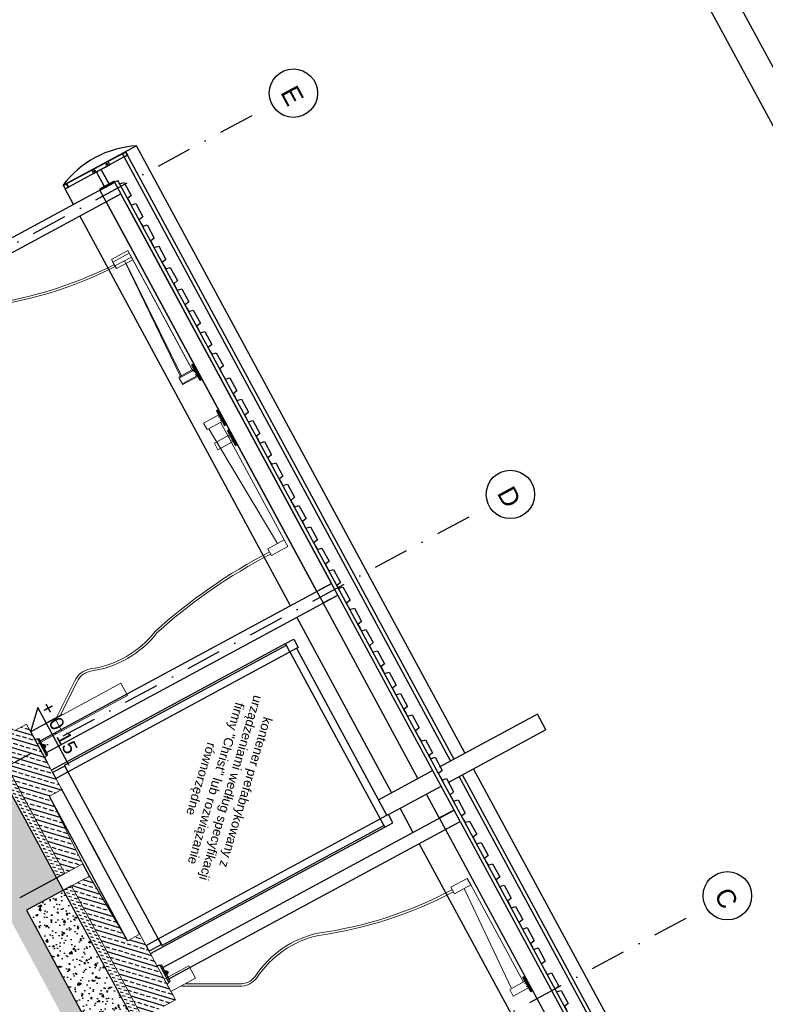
# Model space of a CAD drawing. Header units: millimetres. Extents: x -667476 to -405070, y -32043 to 330643.
# Tile 44 of 55: x -609724 to -601718, y 241947 to 252524. Entities that reach past the tile are written whole.
import ezdxf
from ezdxf.enums import TextEntityAlignment as Align

# ---------------------------------------------------------------- set-up
doc = ezdxf.new("R2010")
doc.units = ezdxf.units.MM
doc.header["$LTSCALE"] = 10
doc.linetypes.add('DASHDOT', pattern=[25.4, 12.7, -6.35, 0, -6.35])
for name, color, linetype in [('01 - konstukcja', 7, 'Continuous'), ('01-warstwy scian', 252, 'Continuous'), ('02-element ponizej', 250, 'Continuous'), ('02-elementy wyposazenia', 250, 'Continuous'), ('04 - hatch czarny', 250, 'Continuous'), ('04-hatch czarny', 250, 'Continuous'), ('05 - grafika', 251, 'Continuous'), ('05 - osie', 1, 'DASHDOT'), ('05 - tekst', 1, 'Continuous'), ('05 - tekst 01', 1, 'Continuous'), ('05-grafika', 251, 'Continuous'), ('05-osie', 1, 'DASHDOT'), ('05-tekst', 1, 'Continuous'), ('05-wymiary', 3, 'Continuous'), ('06-elewacja cienka', 250, 'Continuous')]:
    doc.layers.add(name, color=color, linetype=linetype)
doc.layers.add('1_attyka_widok', color=1, linetype='Continuous', lineweight=15)
doc.styles.add('1-50', font='arial.ttf', dxfattribs={"height": 100})
doc.styles.get("Standard").update_dxf_attribs({"font": 'arial.ttf'})
doc.dimstyles.new('1-100', dxfattribs={"dimtxt": 140, "dimasz": 100, "dimexe": 100, "dimexo": 300, "dimgap": 30, "dimtad": 1, "dimdec": 0, "dimlfac": 0.1, "dimtxsty": 'Standard', "dimblk": 'ARCHTICK', "dimcen": 0.09, "dimdle": 100, "dimclre": 252, "dimadec": 0, "dimazin": 0, "dimtfac": 1, "dimtdec": 0, "dimtmove": 0, "dimatfit": 3, "dimfxl": 1, "dimfxlon": 1, "dimarcsym": 0})
pattern_1 = [(343.388907, (-510583.64, -47007.375), (27.229488, 91.274955), []), (343.388907, (-510551.61, -47066.63), (27.229488, 91.274955), [47.625, -23.8125])]
pattern_2 = [(286.777815, (-26523.77, 989909.03), (-113.150522, -143.67417), [19.05, -209.55]), (231.777815, (-26523.77, 989909.03), (179.13845, -75.194633), [15.24, -167.640584]), (337.22926, (-26533.2, 989897.05), (65.98792, -218.8688), [16.19001, -178.090245]), (282.962015, (-26481.27, 989881.2), (-183.691334, -203.737325), [28.575, -314.325]), (333.413373, (-26496.58, 989864.22), (76.914196, -334.16256), [24.28502, -267.13561]), (227.961966, (-26481.27, 989881.2), (76.9142, -334.16256), [22.85997, -251.45973]), (257.777815, (-26505.81, 989866.9), (-168.61776, -70.803567), [19.05, -209.55]), (202.777815, (-26505.81, 989866.9), (120.222315, -152.61485), [15.24, -167.64]), (308.22926, (-26519.87, 989861), (-48.395445, -223.418417), [16.19001, -178.089938]), (274.277815, (-26523.77, 989909.03), (69.0425005, -48.9103996), [0, -165.608, 0, -170.18, 0, -168.275]), (244.277815, (-26523.77, 989909.03), (47.196647, -110.78579), [0, -97.028, 0, -161.798, 0, -64.135]), (204.277815, (-26492.74, 989956.41), (-79.080742, -110.28991), [0, -63.5, 0, -198.12, 0, -262.89]), (194.277815, (-26478.82, 989977.66), (-59.887491, -137.848646), [0, -82.55, 0, -131.572, 0, -186.69])]

# ---------------------------------------------------------------- blocks, each defined once
blk = doc.blocks.new('ozn osi')
at = {"layer": '05-grafika'}
blk.add_circle((0, 160.3), 130, dxfattribs=at)
at = {"layer": '05-osie', "style": '1-50', "flags": 12}
blk.add_attdef('NUMER_OSI', (-60, 203.5), '', height=100, rotation=270, dxfattribs=at)
blk = doc.blocks.new('kota1')
at = {"layer": '05-grafika'}
for points in [[(0, 257), (0, 128.5)], [(345, 128.5), (-128.5, 128.5), (0, 0)], [(0, 0), (0, 128.5)]]:
    blk.add_lwpolyline(points, dxfattribs=at)
at = {"layer": '05-tekst', "style": '1-50', "flags": 12}
for tag, p in [('PLUS/MIUNUS', (-128.5, 143.8)), ('WYSOKOSC', (0, 143.8))]:
    blk.add_attdef(tag, p, '', height=100, dxfattribs=at)
blk = doc.blocks.new('_ArchTick')
at = {"color": 0, "linetype": 'ByBlock', "const_width": 0.15}
blk.add_lwpolyline([(-0.5, -0.5), (0.5, 0.5)], dxfattribs=at)
blk = doc.blocks.new('*D879')
at = {"layer": '05-wymiary', "color": 0, "lineweight": -2, "transparency": 16777216}
blk.add_line((-602610, 254446), (-599913, 249456), dxfattribs=at)
at = {"layer": '05-wymiary', "color": 252, "lineweight": -2, "transparency": 16777216}
for p, q in [((-602562, 254359), (-602651, 254311)), ((-599960, 249545), (-600049, 249497))]:
    blk.add_line(p, q, dxfattribs=at)
at = {"layer": 'Defpoints', "color": 0, "transparency": 16777216}
for p in [(-600656, 255389), (-597825, 250698), (-599961, 249544)]:
    blk.add_point(p, dxfattribs=at)
at = {"layer": '05-wymiary', "color": 0, "lineweight": -2, "transparency": 16777216, "xscale": 100, "yscale": 100, "zscale": 100}
for p, rotation in [((-602563, 254358), 118.3889074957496), ((-599961, 249544), 298.3889074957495)]:
    blk.add_blockref('_ArchTick', p, dxfattribs=dict(at, rotation=rotation))
at = {"layer": '05-wymiary', "color": 0, "transparency": 16777216, "insert": (-601173, 251999), "char_height": 140, "attachment_point": 5, "rotation": 298.3889}
blk.add_mtext('547', dxfattribs=at)
blk = doc.blocks.new('*D883')
at = {"layer": '05-wymiary', "color": 252, "lineweight": -2, "transparency": 16777216}
for p, q in [((-602683, 253952), (-602772, 253904)), ((-600353, 249642), (-600442, 249594))]:
    blk.add_line(p, q, dxfattribs=at)
at = {"layer": '05-wymiary', "color": 0, "lineweight": -2, "transparency": 16777216}
blk.add_line((-602731, 254040), (-600307, 249553), dxfattribs=at)
at = {"layer": 'Defpoints', "color": 0, "transparency": 16777216}
for p in [(-600513, 255125), (-598183, 250814), (-600354, 249641)]:
    blk.add_point(p, dxfattribs=at)
at = {"layer": '05-wymiary', "color": 0, "lineweight": -2, "transparency": 16777216, "xscale": 100, "yscale": 100, "zscale": 100}
for p, rotation in [((-602684, 253952), 118.3889074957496), ((-600354, 249641), 298.3889074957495)]:
    blk.add_blockref('_ArchTick', p, dxfattribs=dict(at, rotation=rotation))
at = {"layer": '05-wymiary', "color": 0, "transparency": 16777216, "insert": (-601430, 251845), "char_height": 140, "attachment_point": 5, "rotation": 298.3889}
blk.add_mtext('490', dxfattribs=at)
blk = doc.blocks.new('*D888')
at = {"layer": '05-wymiary', "color": 0, "lineweight": -2, "transparency": 16777216}
blk.add_line((-603138, 254161), (-594456, 238097), dxfattribs=at)
at = {"layer": '05-wymiary', "color": 252, "lineweight": -2, "transparency": 16777216}
for p, q in [((-603090, 254074), (-603178, 254026)), ((-594503, 238186), (-594592, 238138))]:
    blk.add_line(p, q, dxfattribs=at)
at = {"layer": 'Defpoints', "color": 0, "transparency": 16777216}
for p in [(-600656, 255389), (-592069, 239501), (-594504, 238185)]:
    blk.add_point(p, dxfattribs=at)
at = {"layer": '05-wymiary', "color": 0, "lineweight": -2, "transparency": 16777216, "xscale": 100, "yscale": 100, "zscale": 100}
for p, rotation in [((-603090, 254073), 118.3889074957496), ((-594504, 238185), 298.3889074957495)]:
    blk.add_blockref('_ArchTick', p, dxfattribs=dict(at, rotation=rotation))
at = {"layer": '05-wymiary', "color": 0, "transparency": 16777216, "insert": (-598708, 246177), "char_height": 140, "attachment_point": 5, "rotation": 298.3889}
blk.add_mtext('1806', dxfattribs=at)

msp = doc.modelspace()

# ---------------------------------------------------------------- hatches: boundary and pattern name
at = {"layer": '04 - hatch czarny'}
h = msp.add_hatch(dxfattribs=at)
h.set_pattern_fill('ANSI33', color=256, scale=15, angle=-61.61109, style=0)
h.set_pattern_definition(pattern_1)
h.paths.add_polyline_path([(-611947.5, 248888.5), (-611876.2, 248756.6), (-611876.2, 248756.6), (-611828.7, 248668.6), (-611828.7, 248668.6), (-611092.9, 247202), (-611136.9, 247178.3), (-611113.1, 247134.3), (-611289.1, 247039.2), (-610851.7, 246229.8), (-610675.7, 246324.9), (-610651.9, 246280.9), (-610607.9, 246304.7), (-609784.2, 244885.7), (-609652.3, 244957), (-609616.6, 244891), (-609606.6, 244872.5), (-609535.3, 244740.6), (-609509.6, 244693.1), (-609861.5, 244502.9), (-610667.4, 245994.1), (-610870.7, 246054.7), (-611446, 247119.2), (-611385.3, 247322.5), (-612191.2, 248813.7), (-611971.3, 248932.5), (-611947.5, 248888.5)])
h.paths.add_polyline_path([(-609636.5, 244916.3), (-609762.9, 245150), (-609584.4, 245246.5), (-609458.1, 245012.7)], flags=9)
h.paths.add_polyline_path([(-611114, 247229.4), (-611248.5, 247478.2), (-611070, 247574.7), (-610935.5, 247325.8)], flags=9)
h.paths.add_polyline_path([(-611670.1, 248368.7), (-611803, 248614.5), (-611624.5, 248711), (-611491.6, 248465.2)], flags=9)
h = msp.add_hatch(dxfattribs=at)
h.set_pattern_fill('ANSI33', color=256, scale=15, angle=-61.61109, style=0)
h.set_pattern_definition(pattern_1)
h.paths.add_polyline_path([(-609294.5, 244295), (-609271.9, 244253.2), (-609403.9, 244181.9), (-609402.7, 244179.7), (-609046.3, 243457.3), (-609239.9, 243352.7), (-609861.5, 244502.9), (-609861.5, 244502.9), (-609509.6, 244693.1), (-609457.3, 244596.3), (-609426.4, 244539.2), (-609387.2, 244466.6), (-609353.9, 244405)])
h.paths.add_polyline_path([(-608336.4, 242522.3), (-608278.2, 242414.6), (-608247.3, 242357.4), (-608195, 242260.6), (-608546.9, 242070.4), (-609168.5, 243220.7), (-609168.5, 243220.7), (-608975, 243325.3), (-608565.6, 242630.9), (-608564.7, 242629.2), (-608432.7, 242700.5), (-608384, 242610.3), (-608350.7, 242548.7)])
h = msp.add_hatch(dxfattribs=at)
h.set_pattern_fill('ANSI33', color=256, scale=15, angle=-61.61109, style=0)
h.set_pattern_definition(pattern_1)
h.paths.add_polyline_path([(-608088, 242062.7), (-608052.4, 241996.7), (-608052.4, 241996.7), (-608184.3, 241925.4), (-608404.3, 241806.5), (-608546.9, 242070.4), (-608195, 242260.6), (-608171.2, 242216.6), (-608142.7, 242163.9), (-608099.9, 242084.7), (-608088, 242062.7)])
at = {"layer": '04-hatch czarny'}
h = msp.add_hatch(dxfattribs=at)
h.set_pattern_fill('EARTH', color=256, scale=20, angle=45)
h.set_pattern_definition([(343.388907, (-26523.77, 989909.03), (158.005925, 85.393956), [127, -127]), (343.388907, (-26510.16, 989954.67), (158.005925, 85.393956), [127, -127]), (343.388907, (-26496.54, 990000.3), (158.005925, 85.393956), [127, -127]), (73.388907, (-26476.79, 990010.98), (-85.393956, 158.005925), [127, -127]), (73.388907, (-26431.15, 989997.36), (-85.393956, 158.005925), [127, -127]), (73.388907, (-26385.52, 989983.75), (-85.393956, 158.005925), [127, -127])])
h.paths.add_polyline_path([(-613029.1, 249589.7), (-612825.2, 249699.9), (-612853.4, 248882.1), (-609723.7, 243091.2), (-609327.8, 243305.1), (-609256.5, 243173.2), (-609652.4, 242959.2), (-604195.4, 232862), (-603717.4, 231977.5), (-603893.3, 231882.5), (-604345.5, 232719.1), (-613055.1, 248834.7)])
h = msp.add_hatch(dxfattribs=at)
h.set_pattern_fill('AR-CONC', color=256, angle=-61.61109, style=0)
h.set_pattern_definition(pattern_2)
h.paths.add_polyline_path([(-611677.7, 247232.5), (-611617.1, 247435.8), (-612323.2, 248742.3), (-612325.6, 248746.7), (-612677.5, 248556.6), (-612675.1, 248552.2), (-609723.7, 243091.2), (-609327.8, 243305.1), (-610096.9, 244728.1), (-610140.9, 244704.3), (-610699.6, 245738.1), (-610902.9, 245798.8)])
h = msp.add_hatch(dxfattribs=at)
h.set_pattern_fill('DASH', color=256, scale=10, angle=45)
h.set_pattern_definition([(343.3889075, (-26523.77, 989909.028), (39.5014812, 21.348489), [31.75, -31.75])])
h.paths.add_polyline_path([(-608549.3, 242074.8), (-608404.3, 241806.5), (-608492.2, 241759), (-608637.2, 242027.3)])
h.paths.add_polyline_path([(-609168.5, 243220.7), (-608549.3, 242074.8), (-608637.2, 242027.3), (-609256.5, 243173.2)])
h.paths.add_polyline_path([(-609861.5, 244502.9), (-609239.9, 243352.7), (-609327.8, 243305.1), (-609949.5, 244455.4)])
h.paths.add_polyline_path([(-610008.9, 244775.6), (-609789.2, 244894.4), (-609784.2, 244885.7), (-610004.2, 244766.8), (-609861.5, 244502.9), (-609949.5, 244455.4), (-610096.9, 244728.1)])
h = msp.add_hatch(dxfattribs=at)
h.set_pattern_fill('AR-CONC', color=256, angle=-61.61109, style=0)
h.set_pattern_definition(pattern_2)
h.paths.add_polyline_path([(-609300.5, 243149.4), (-609300.5, 243149.4), (-609652.4, 242959.2), (-609652.4, 242959.2), (-608018, 239935.1), (-607798.1, 240054), (-608035.8, 240493.7), (-607975.1, 240697), (-608369.9, 241427.4), (-608531.5, 241726.4), (-608487.5, 241750.2), (-609256.5, 243173.2)])

# ---------------------------------------------------------------- linework, layer by layer
at = {"layer": '01 - konstukcja'}
for p, q in [((-609243.3, 244515.9), (-606860.1, 245803.9)), ((-609205.3, 244445.5), (-606822.1, 245733.5)), ((-606822.1, 245733.5), (-605852.2, 243938.9)), ((-606751.7, 245771.6), (-605781.8, 243976.9)), ((-609243.3, 244515.9), (-609205.3, 244445.5)), ((-608235.4, 242650.8), (-605852.2, 243938.9)), ((-608197.3, 242580.5), (-605814.1, 243868.5)), ((-608197.3, 242580.5), (-608235.4, 242650.8))]:
    msp.add_line(p, q, dxfattribs=at)
at = {"layer": '01 - konstukcja', "lineweight": 0}
for p, q in [((-609652.3, 244957), (-609784.2, 244885.7)), ((-609652.3, 244957), (-609271.9, 244253.2)), ((-609239.9, 243352.7), (-610004.2, 244766.8)), ((-609861.5, 244502.9), (-609239.9, 243352.7)), ((-609271.9, 244253.2), (-609403.9, 244181.9)), ((-609046.3, 243457.3), (-609239.9, 243352.7)), ((-608975, 243325.3), (-609168.5, 243220.7)), ((-609168.5, 243220.7), (-608546.9, 242070.4)), ((-609168.5, 243220.7), (-607743.4, 240583.7)), ((-608641.9, 242772.1), (-608565.6, 242630.9)), ((-608432.7, 242700.5), (-608564.7, 242629.2)), ((-608052.4, 241996.7), (-608432.7, 242700.5)), ((-608088, 242062.7), (-608278.2, 242414.6)), ((-608052.4, 241996.7), (-608184.3, 241925.4)), ((-608088, 242062.7), (-608052.4, 241996.7)), ((-608088, 242062.7), (-608088, 242062.7))]:
    msp.add_line(p, q, dxfattribs=at)
at = {"layer": '01 - konstukcja'}
for points in [[(-608602.4, 251048.8), (-608621.4, 251084), (-608586.2, 251103), (-608567.2, 251067.8)], [(-608621.4, 251084), (-608602.4, 251048.8), (-608567.2, 251067.8), (-608586.2, 251103)], [(-608796.5, 250568.8), (-608863, 250691.9), (-608704.7, 250777.5), (-608638.1, 250654.4)], [(-608796.5, 250568.8), (-608863, 250691.9), (-608704.7, 250777.5), (-608638.1, 250654.4)], [(-609235.8, 250706.5), (-609254.8, 250741.7), (-609219.6, 250760.7), (-609200.6, 250725.5)], [(-609254.8, 250741.7), (-609235.8, 250706.5), (-609200.6, 250725.5), (-609219.6, 250760.7)], [(-606533.3, 246381.2), (-606466.7, 246258.1), (-606308.4, 246343.6), (-606375, 246466.8)], [(-606822.1, 245733.5), (-606869.6, 245821.5), (-606781.7, 245869), (-606734.1, 245781.1)], [(-609370.6, 244435.8), (-609337.3, 244374.2), (-609205.3, 244445.5), (-609238.6, 244507.1)], [(-605218.7, 243948.7), (-605152.1, 243825.6), (-604993.8, 243911.2), (-605060.3, 244034.3)], [(-605852.2, 243938.9), (-605804.6, 243850.9), (-605716.6, 243898.4), (-605764.2, 243986.4)], [(-608334.1, 242517.9), (-608367.3, 242579.5), (-608235.4, 242650.8), (-608202.1, 242589.3)], [(-608334.1, 242517.9), (-608367.3, 242579.5), (-608235.4, 242650.8), (-608202.1, 242589.3)]]:
    msp.add_lwpolyline(points, close=True, dxfattribs=at)
for points in [[(-608669.5, 250796.5), (-608650.5, 250761.4), (-608601.7, 250776.3), (-608525.7, 250635.6), (-608564.9, 250603), (-608545.9, 250567.8)], [(-608545.9, 250567.8), (-608526.9, 250532.6), (-608478.1, 250547.6), (-608402, 250406.8), (-608441.3, 250374.3), (-608422.3, 250339.1)], [(-608422.3, 250339.1), (-608403.2, 250303.9), (-608354.5, 250318.9), (-608278.4, 250178.1), (-608317.7, 250145.5), (-608298.6, 250110.3)], [(-608298.6, 250110.3), (-608279.6, 250075.2), (-608230.9, 250090.1), (-608154.8, 249949.4), (-608194, 249916.8), (-608175, 249881.6)], [(-608175, 249881.6), (-608156, 249846.4), (-608107.3, 249861.4), (-608031.2, 249720.6), (-608070.4, 249688.1), (-608051.4, 249652.9)], [(-608051.4, 249652.9), (-608032.4, 249617.7), (-607983.6, 249632.7), (-607907.6, 249491.9), (-607946.8, 249459.3), (-607927.8, 249424.1)], [(-607927.8, 249424.1), (-607908.8, 249389), (-607860, 249403.9), (-607784, 249263.2), (-607823.2, 249230.6), (-607804.2, 249195.4)], [(-607804.2, 249195.4), (-607785.1, 249160.2), (-607736.4, 249175.2), (-607660.3, 249034.4), (-607699.6, 249001.9), (-607680.5, 248966.7)], [(-607680.5, 248966.7), (-607661.5, 248931.5), (-607612.8, 248946.5), (-607536.7, 248805.7), (-607575.9, 248773.1), (-607556.9, 248738)], [(-607535.2, 248697.8), (-607516.2, 248662.6), (-607467.5, 248677.6), (-607391.4, 248536.8), (-607430.6, 248504.3), (-607411.6, 248469.1)], [(-607411.6, 248469.1), (-607392.6, 248433.9), (-607343.9, 248448.9), (-607267.8, 248308.1), (-607307, 248275.5), (-607288, 248240.4)], [(-607288, 248240.4), (-607269, 248205.2), (-607220.2, 248220.1), (-607144.2, 248079.4), (-607183.4, 248046.8), (-607164.4, 248011.6)], [(-607164.4, 248011.6), (-607145.4, 247976.4), (-607096.6, 247991.4), (-607020.6, 247850.6), (-607059.8, 247818.1), (-607040.8, 247782.9)], [(-607040.8, 247782.9), (-607021.7, 247747.7), (-606973, 247762.7), (-606896.9, 247621.9), (-606936.2, 247589.3), (-606917.1, 247554.2)], [(-606917.1, 247554.2), (-606898.1, 247519), (-606849.4, 247533.9), (-606773.3, 247393.2), (-606812.5, 247360.6), (-606793.5, 247325.4)], [(-606793.5, 247325.4), (-606774.5, 247290.2), (-606725.8, 247305.2), (-606649.7, 247164.5), (-606688.9, 247131.9), (-606669.9, 247096.7)], [(-606669.9, 247096.7), (-606650.9, 247061.5), (-606602.2, 247076.5), (-606526.1, 246935.7), (-606565.3, 246903.1), (-606546.3, 246868)], [(-606546.3, 246868), (-606527.3, 246832.8), (-606478.5, 246847.7), (-606402.5, 246707), (-606441.7, 246674.4), (-606422.7, 246639.2)], [(-606422.7, 246639.2), (-606403.7, 246604), (-606354.9, 246619), (-606278.8, 246478.3), (-606318.1, 246445.7), (-606299.1, 246410.5)], [(-606320.7, 246450.6), (-606301.7, 246415.4), (-606253, 246430.4), (-606176.9, 246289.7), (-606216.1, 246257.1), (-606197.1, 246221.9)], [(-606197.1, 246221.9), (-606178.1, 246186.7), (-606129.4, 246201.7), (-606053.3, 246060.9), (-606092.5, 246028.4), (-606073.5, 245993.2)], [(-606073.5, 245993.2), (-606054.5, 245958), (-606005.8, 245972.9), (-605929.7, 245832.2), (-605968.9, 245799.6), (-605949.9, 245764.4)], [(-605949.9, 245764.4), (-605930.9, 245729.2), (-605882.1, 245744.2), (-605806.1, 245603.5), (-605845.3, 245570.9), (-605826.3, 245535.7)], [(-605826.3, 245535.7), (-605807.3, 245500.5), (-605758.5, 245515.5), (-605682.4, 245374.7), (-605721.7, 245342.2), (-605702.7, 245307)], [(-605702.7, 245307), (-605683.6, 245271.8), (-605634.9, 245286.7), (-605558.8, 245146), (-605598.1, 245113.4), (-605579, 245078.2)], [(-605579, 245078.2), (-605560, 245043), (-605511.3, 245058), (-605435.2, 244917.3), (-605474.4, 244884.7), (-605455.4, 244849.5)], [(-605433.7, 244809.4), (-605414.7, 244774.2), (-605366, 244789.2), (-605289.9, 244648.4), (-605329.1, 244615.8), (-605310.1, 244580.6)], [(-605331.8, 244620.8), (-605312.8, 244585.6), (-605264, 244600.6), (-605188, 244459.8), (-605227.2, 244427.2), (-605208.2, 244392)], [(-605208.2, 244392), (-605189.2, 244356.8), (-605140.4, 244371.8), (-605064.4, 244231.1), (-605103.6, 244198.5), (-605084.6, 244163.3)], [(-605084.6, 244163.3), (-605065.6, 244128.1), (-605016.8, 244143.1), (-604940.7, 244002.3), (-604980, 243969.8), (-604961, 243934.6)], [(-604961, 243934.6), (-604941.9, 243899.4), (-604893.2, 243914.4), (-604817.1, 243773.6), (-604856.4, 243741), (-604837.3, 243705.8)], [(-604837.3, 243705.8), (-604818.3, 243670.6), (-604769.6, 243685.6), (-604693.5, 243544.9), (-604732.7, 243512.3), (-604713.7, 243477.1)], [(-604713.7, 243477.1), (-604694.7, 243441.9), (-604646, 243456.9), (-604569.9, 243316.1), (-604609.1, 243283.6), (-604590.1, 243248.4)], [(-604590.1, 243248.4), (-604571.1, 243213.2), (-604522.3, 243228.2), (-604446.3, 243087.4), (-604485.5, 243054.8), (-604466.5, 243019.6)], [(-604466.5, 243019.6), (-604447.5, 242984.4), (-604398.7, 242999.4), (-604322.6, 242858.7), (-604361.9, 242826.1), (-604342.9, 242790.9)], [(-604342.9, 242790.9), (-604323.8, 242755.7), (-604275.1, 242770.7), (-604199, 242629.9), (-604238.3, 242597.4), (-604219.2, 242562.2)], [(-604225.1, 242573.1), (-604206.1, 242537.9), (-604157.4, 242552.9), (-604081.3, 242412.1), (-604120.5, 242379.5), (-604101.5, 242344.3)], [(-604079.8, 242304.2), (-604060.8, 242269), (-604012.1, 242284), (-603936, 242143.2), (-603975.2, 242110.7), (-603956.2, 242075.5)], [(-603977.9, 242115.6), (-603958.9, 242080.4), (-603910.1, 242095.4), (-603834.1, 241954.6), (-603873.3, 241922.1), (-603854.3, 241886.9)]]:
    msp.add_lwpolyline(points, dxfattribs=at)
at = {"layer": '01 - konstukcja', "lineweight": 0}
for points in [[(-609046.3, 243457.3), (-609402.7, 244179.7), (-609403.9, 244181.9)], [(-608975, 243325.3), (-608565.6, 242630.9), (-608564.7, 242629.2)]]:
    msp.add_lwpolyline(points, dxfattribs=at)
at = {"layer": '01-warstwy scian'}
for p, q in [((-608621.4, 251084), (-609219.6, 250760.7)), ((-608621.4, 251084), (-609219.6, 250760.7)), ((-608602.4, 251048.8), (-609200.6, 250725.5)), ((-608602.4, 251048.8), (-609200.6, 250725.5)), ((-609616.6, 244891), (-609426.4, 244539.2)), ((-610096.9, 244728.1), (-609327.8, 243305.1)), ((-609327.8, 243305.1), (-608492.2, 241759)), ((-609652.4, 242959.2), (-604195.4, 232862))]:
    msp.add_line(p, q, dxfattribs=at)
for points in [[(-608468.3, 251168.9), (-609260.1, 250741)], [(-608468.3, 251168.9), (-609260.1, 250741)], [(-608975, 243325.3), (-609046.3, 243457.3)], [(-609239.9, 243352.7), (-609723.7, 243091.2)], [(-609168.5, 243220.7), (-609652.4, 242959.2)]]:
    msp.add_lwpolyline(points, dxfattribs=at)
msp.add_lwpolyline([(-608950.4, 250906.2), (-608931.4, 250871), (-608755.4, 250966.1), (-608774.4, 251001.3)], close=True, dxfattribs=at)
msp.add_lwpolyline([(-608950.4, 250906.2), (-608931.4, 250871), (-608755.4, 250966.1), (-608774.4, 251001.3)], close=True, dxfattribs=at)
msp.add_arc((-608411.5, 250117.3), 1053.1, 93.09142, 143.6864, dxfattribs=at)
msp.add_arc((-608411.5, 250117.3), 1053.1, 93.09142, 143.6864, dxfattribs=at)
at = {"layer": '02-element ponizej', "color": 251}
for p, q in [((-611964.1, 249016), (-608704.7, 250777.5)), ((-608704.7, 250777.5), (-608669.5, 250796.5)), ((-602873.4, 240072), (-608669.5, 250796.5)), ((-602631.2, 239623.8), (-608669.5, 250796.5)), ((-609145.4, 250539.3), (-609235.8, 250706.5)), ((-611897.6, 248892.8), (-608638.1, 250654.4)), ((-608796.5, 250568.8), (-606533.3, 246381.2)), ((-606533.3, 246381.2), (-608796.5, 250568.8)), ((-606375, 246466.8), (-608638.1, 250654.4)), ((-608573.1, 250534), (-606375, 246466.8)), ((-606815.7, 246228.6), (-609078.9, 250416.2)), ((-609502.4, 244776.6), (-606375, 246466.8)), ((-600543.7, 235761.2), (-606339.8, 246485.8)), ((-600301.5, 235313.1), (-606339.8, 246485.8)), ((-609435.9, 244653.4), (-606308.4, 246343.6)), ((-605060.3, 244034.3), (-606308.4, 246343.6)), ((-605448.5, 244374.1), (-606466.7, 246258.1)), ((-605730.9, 244221.4), (-606749.1, 246105.4)), ((-609384.8, 244462.2), (-606869.6, 245821.5)), ((-609530.8, 244795.3), (-609516.7, 244803)), ((-609435.7, 244619.4), (-609530.8, 244795.3)), ((-609421.6, 244627), (-609516.7, 244803)), ((-609464.1, 244737.8), (-609475.2, 244731.8)), ((-609447.2, 244706.7), (-609464.1, 244737.8)), ((-609459.9, 244730.1), (-609464.1, 244737.8)), ((-609460.4, 244731.1), (-609452, 244735.6)), ((-609442.5, 244718), (-609452, 244735.6)), ((-609476.8, 244734.7), (-609479.2, 244733.5)), ((-609459.2, 244696.5), (-609479.2, 244733.5)), ((-609456.8, 244697.7), (-609476.8, 244734.7)), ((-609462.1, 244707.4), (-609471.6, 244725)), ((-609459.9, 244730.1), (-609471, 244724)), ((-609451.5, 244714.5), (-609462.6, 244708.5)), ((-609456.8, 244697.7), (-609459.2, 244696.5)), ((-609447.2, 244706.7), (-609458.4, 244700.7)), ((-609450.9, 244713.5), (-609442.5, 244718)), ((-609435.7, 244619.4), (-609421.6, 244627)), ((-609205.3, 244445.5), (-608235.4, 242650.8)), ((-609277.8, 244264.2), (-608857.1, 243485.7)), ((-608565.6, 242630.9), (-609402.7, 244179.7)), ((-605218.7, 243948.7), (-605357.3, 244205.1)), ((-608187.8, 242344.1), (-605060.3, 244034.3)), ((-605501.1, 243796.1), (-605639.7, 244052.5)), ((-608121.2, 242220.9), (-604993.8, 243911.2)), ((-604993.8, 243911.2), (-602733, 239728)), ((-608319.8, 242491.6), (-605804.6, 243850.9)), ((-605152.1, 243825.6), (-602891.3, 239642.4)), ((-608432.7, 242700.5), (-608989, 243729.8)), ((-605434.5, 243672.9), (-603173.7, 239489.8)), ((-608216.1, 242362.9), (-608202.1, 242370.5)), ((-608121.1, 242186.9), (-608216.1, 242362.9)), ((-608107, 242194.5), (-608202.1, 242370.5)), ((-608149.4, 242305.4), (-608160.6, 242299.3)), ((-608132.6, 242274.2), (-608149.4, 242305.4)), ((-608145.2, 242297.6), (-608149.4, 242305.4)), ((-608145.8, 242298.6), (-608137.4, 242303.1)), ((-608127.9, 242285.5), (-608137.4, 242303.1)), ((-608162.2, 242302.3), (-608164.5, 242301)), ((-608144.5, 242264), (-608164.5, 242301)), ((-608142.2, 242265.3), (-608162.2, 242302.3)), ((-608147.4, 242275), (-608156.9, 242292.6)), ((-608145.2, 242297.6), (-608156.4, 242291.5)), ((-608136.8, 242282), (-608148, 242276)), ((-608142.2, 242265.3), (-608144.5, 242264)), ((-608132.6, 242274.2), (-608143.8, 242268.2)), ((-608136.3, 242281), (-608127.9, 242285.5)), ((-608121.1, 242186.9), (-608107, 242194.5))]:
    msp.add_line(p, q, dxfattribs=at)
for points in [[(-604943.6, 244647), (-608468.3, 251168.9)], [(-605097.5, 244563.8), (-608602.4, 251048.8)], [(-605062.3, 244582.8), (-608567.2, 251067.8)], [(-599879.8, 235277.4), (-604852.3, 244478.1)], [(-600053.7, 235231.1), (-605006.2, 244394.8)], [(-600018.5, 235250.1), (-604971, 244413.9)]]:
    msp.add_lwpolyline(points, dxfattribs=at)
for points in [[(-608900.6, 250887.6), (-608815, 250729.3), (-608762.2, 250757.8), (-608847.8, 250916.1)], [(-608900.6, 250887.6), (-608816, 250731), (-608763.2, 250759.6), (-608847.8, 250916.1)], [(-608868.7, 250702.5), (-608863, 250691.9), (-608704.7, 250777.5), (-608710.4, 250788.1)], [(-608868.7, 250702.5), (-608863, 250691.9), (-608704.7, 250777.5), (-608710.4, 250788.1)], [(-608859, 250705.5), (-608854.2, 250696.7), (-608713.5, 250772.8), (-608718.2, 250781.6)], [(-607876.6, 248816.3), (-607866.1, 248822), (-607780.5, 248663.7), (-607791.1, 248658)], [(-607871.4, 248806.7), (-607860.9, 248812.4), (-607775.3, 248654), (-607785.8, 248648.3)], [(-607524.8, 248165.3), (-607514.2, 248171), (-607599.8, 248329.3), (-607610.4, 248323.6)], [(-607407.9, 247948.9), (-607397.3, 247954.6), (-607482.9, 248113), (-607493.4, 248107.3)], [(-604322.2, 242239.4), (-604311.6, 242245.1), (-604226, 242086.8), (-604236.6, 242081.1)]]:
    msp.add_lwpolyline(points, close=True, dxfattribs=at)
for centre in [(-608786.9, 250971.8), (-608786.9, 250971.8), (-608918.9, 250900.5), (-608918.9, 250900.5)]:
    msp.add_circle(centre, 6.5, dxfattribs=at)
for centre, radius, start, end in [((-609539.2, 244752), 44.1, 78.96472, 120.9432), ((-609466.7, 244731.4), 5.31, 332.01534, 84.76248), ((-609469.2, 244715), 26.8, 6.46709, 50.31072), ((-609471.2, 244713.9), 17.7, 358.38891, 58.38891), ((-609454, 244708.1), 5.31, 332.01534, 84.76248), ((-609476.6, 244636.1), 44.1, 295.83461, 337.8131), ((-608224.6, 242319.5), 44.1, 78.96472, 120.9432), ((-608152, 242298.9), 5.31, 332.01534, 84.76248), ((-608154.5, 242282.5), 26.8, 6.46709, 50.31072), ((-608156.6, 242281.4), 17.7, 358.38891, 58.38891), ((-608139.4, 242275.6), 5.31, 332.01534, 84.76248), ((-608161.9, 242203.6), 44.1, 295.83461, 337.8131)]:
    msp.add_arc(centre, radius, start, end, dxfattribs=at)
for p in [(-609474.5, 244730.4), (-609474.5, 244730.4), (-609474.5, 244730.4), (-609474.5, 244730.4), (-609471.6, 244725), (-609471.6, 244725), (-609462.1, 244707.4), (-609462.1, 244707.4), (-609459.1, 244702.1), (-609459.1, 244702.1), (-609459.1, 244702.1), (-609459.1, 244702.1), (-608159.8, 242298), (-608159.8, 242298), (-608159.8, 242298), (-608159.8, 242298), (-608156.9, 242292.6), (-608156.9, 242292.6), (-608147.4, 242275), (-608147.4, 242275), (-608144.5, 242269.6), (-608144.5, 242269.6), (-608144.5, 242269.6), (-608144.5, 242269.6)]:
    msp.add_point(p, dxfattribs=at)
at = {"layer": '02-elementy wyposazenia', "linetype": 'Continuous', "lineweight": 0}
for p, q in [((-607993.7, 248683.8), (-608596.9, 249934)), ((-607865.3, 248753.2), (-608524.6, 249973.1)), ((-608509.2, 249944.7), (-607870.5, 248762.8)), ((-607987.9, 248699.4), (-608581.5, 249905.6)), ((-607858.3, 248746.7), (-607822.3, 248766.2)), ((-607853.1, 248737), (-607817, 248756.5)), ((-607839.3, 248711.5), (-607803.2, 248731)), ((-607834.1, 248701.8), (-607798, 248721.3)), ((-607592, 248254), (-607556, 248273.4)), ((-607573, 248218.8), (-607536.9, 248238.3)), ((-607694.6, 248130.3), (-606955, 246895.9)), ((-607566.1, 248199.7), (-606882.6, 246935)), ((-607475.1, 248037.6), (-607439, 248057.1)), ((-607456.1, 248002.4), (-607420, 248021.9)), ((-604444.4, 242116.5), (-604952.5, 243190.8)), ((-604880.2, 243229.9), (-604316, 242185.9)), ((-604303.8, 242169.8), (-604267.8, 242189.3)), ((-604284.8, 242134.6), (-604248.8, 242154.1))]:
    msp.add_line(p, q, dxfattribs=at)
for points in [[(-608685.1, 249849.6), (-608723.2, 249919.9), (-608547.2, 250015), (-608509.2, 249944.7)], [(-607978.5, 248613.5), (-608016.5, 248683.9), (-607852.9, 248772.4), (-607814.8, 248702)], [(-607973.3, 248603.9), (-608011.3, 248674.3), (-607847.7, 248762.7), (-607809.6, 248692.3)], [(-607750.2, 248191.2), (-607712.2, 248120.8), (-607548.5, 248209.3), (-607586.6, 248279.6)], [(-607633.3, 247974.9), (-607595.3, 247904.5), (-607431.6, 247992.9), (-607469.7, 248063.3)], [(-607058.6, 246839.9), (-607020.5, 246769.6), (-606844.6, 246864.7), (-606882.6, 246935)], [(-609271.4, 244883.2), (-609342.7, 245015.2), (-608638.9, 245395.5), (-608567.6, 245263.6)], [(-609535.3, 244740.6), (-609606.6, 244872.5), (-609342.7, 245015.2), (-609271.4, 244883.2)], [(-605056.2, 243134.8), (-605094.2, 243205.2), (-604918.2, 243300.3), (-604880.2, 243229.9)], [(-608171.2, 242216.6), (-608099.9, 242084.7), (-607836, 242227.3), (-607907.3, 242359.3)], [(-604424, 242036.6), (-604462, 242107), (-604298.4, 242195.4), (-604260.4, 242125.1)]]:
    msp.add_lwpolyline(points, close=True, dxfattribs=at)
for points in [[(-608697, 249871.5, -0.0876819), (-610157.9, 249430.9, 0.1964081), (-610821.7, 248973.8, -0.2418798), (-611009.8, 248885.2), (-611628.2, 248886.1)], [(-608712.9, 249890.8, -0.0875259), (-610164.3, 249455, 0.1958065), (-610841.6, 248989, -0.2424089), (-611009.4, 248910.2), (-611582.1, 248911)], [(-607041.5, 246806, 0.0634488), (-608269.2, 245953.6, -0.1965742), (-608966.6, 245551, 0.2418798), (-609130.2, 245422.7), (-609338.3, 245007.1)], [(-607029.6, 246784, 0.0633025), (-608250.5, 245937, -0.1959683), (-608961.9, 245526.5, 0.2424089), (-609107.6, 245411.9), (-609292.7, 245042.2)], [(-605068, 243156.8, -0.0880385), (-606513.6, 242687.7, 0.1964081), (-607177.4, 242230.6, -0.2418798), (-607365.5, 242142), (-607983.9, 242142.9)], [(-605083.9, 243176, -0.0878865), (-606520, 242711.8, 0.1958065), (-607197.2, 242245.8, -0.2424089), (-607365, 242167), (-607937.7, 242167.8)]]:
    msp.add_lwpolyline(points, format="xyb", dxfattribs=at)
at = {"layer": '05-osie', "ltscale": 3}
for p, q in [((-614268.6, 247691), (-607013.8, 251611.8)), ((-608800.1, 250964.6), (-608773.7, 250978.9)), ((-608800.1, 250964.6), (-608773.7, 250978.9)), ((-608779.8, 250958.6), (-608794.1, 250985)), ((-608779.8, 250958.6), (-608794.1, 250985)), ((-608932.1, 250893.3), (-608905.7, 250907.6)), ((-608932.1, 250893.3), (-608905.7, 250907.6)), ((-608911.8, 250887.3), (-608926, 250913.7)), ((-608911.8, 250887.3), (-608926, 250913.7)), ((-611938.8, 243380.2), (-604684.1, 247301.1)), ((-609609.1, 239069.5), (-602354.4, 242990.3))]:
    msp.add_line(p, q, dxfattribs=at)
at = {"layer": '06-elewacja cienka'}
for p, q in [((-604164.8, 245065.5), (-605219.2, 244495.7)), ((-604073.5, 244896.6), (-604164.8, 245065.5)), ((-604073.5, 244896.6), (-605118.7, 244331.7)), ((-605872.6, 244144.9), (-605290.2, 244459.6)), ((-605763.7, 243985.5), (-605198.9, 244290.7))]:
    msp.add_line(p, q, dxfattribs=at)
at = {"layer": '1_attyka_widok', "color": 8}
msp.add_line((-609145.4, 250539.3), (-609235.8, 250706.5), dxfattribs=at)
msp.add_lwpolyline([(-608700.5, 249878), (-608738.5, 249948.4), (-608562.6, 250043.5), (-608524.6, 249973.1)], close=True, dxfattribs=at)

# ---------------------------------------------------------------- block references
at = {"layer": '05 - osie'}
ref = msp.add_blockref('ozn osi', (-607066.8, 251582.4), dxfattribs=dict(at, xscale=2, yscale=2, zscale=2, rotation=298.3889074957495))
ref.add_attrib('NUMER_OSI', 'E', dxfattribs={"height": 200, "rotation": 298.38891, "style": '1-50'}).set_placement((-606884.7, 251660.9), align=Align.CENTER)
ref = msp.add_blockref('ozn osi', (-604737.1, 247271.7), dxfattribs=dict(at, xscale=2, yscale=2, zscale=2, rotation=298.3889074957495))
ref.add_attrib('NUMER_OSI', 'D', dxfattribs={"height": 200, "rotation": 298.38891, "style": '1-50'}).set_placement((-604554.9, 247350.2), align=Align.CENTER)
ref = msp.add_blockref('ozn osi', (-602407.4, 242961), dxfattribs=dict(at, xscale=2, yscale=2, zscale=2, rotation=298.3889074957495))
ref.add_attrib('NUMER_OSI', 'C', dxfattribs={"height": 200, "rotation": 298.38891, "style": '1-50'}).set_placement((-602225.2, 243039.4), align=Align.CENTER)
at = {"layer": '05-wymiary'}
ref = msp.add_blockref('kota1', (-609608.3, 244875.8), dxfattribs=dict(at, xscale=1.500000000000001, yscale=1.500000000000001, zscale=1.500000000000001, rotation=298.3889074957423))
ref.add_attrib('PLUS/MIUNUS', '+', (-609510.2, 245147.9), dxfattribs={"layer": '05 - tekst 01', "height": 150, "rotation": 298.38891, "style": '1-50'})
ref.add_attrib('WYSOKOSC', '0.15', (-609418.5, 244978.3), dxfattribs={"layer": '05 - tekst 01', "height": 150, "rotation": 298.38891, "style": '1-50'})

# ---------------------------------------------------------------- texts
at = {"layer": '05 - tekst', "linetype": 'Continuous', "lineweight": 0, "insert": (-607549.1, 244300), "char_height": 100, "width": 2233.977, "attachment_point": 5, "rotation": 253.38891, "style": '1-50'}
msp.add_mtext('kontener prefabrykowany z urządzeniami według specyfikacji firmy "Christ" lub rozwiązanie równorzędne', dxfattribs=at)

# ---------------------------------------------------------------- dimensions: what is measured, and where the dimension line sits
at = {"layer": '05-wymiary'}
for base, p2, picture, middle in [((-594503.7, 238185.1), (-592068.8, 239501), '*D888', (-598707.8, 246177.4)), ((-599960.6, 249544.1), (-597824.9, 250698.3), '*D879', (-601172.6, 251999.4))]:
    dim = msp.add_linear_dim(base=base, p1=(-600655.5, 255389.1), p2=p2, angle=298.38891, dimstyle='1-100', dxfattribs=at)
    dim.commit()
    dim.dimension.update_dxf_attribs({"geometry": picture, "text_midpoint": middle})
dim = msp.add_linear_dim(base=(-600354.1, 249641.2), p1=(-600512.9, 255125.2), p2=(-598183.2, 250814.5), angle=298.38891, dimstyle='1-100', override={"dimtmove": 1}, dxfattribs=at)
dim.commit()
dim.dimension.update_dxf_attribs({"geometry": '*D883', "text_midpoint": (-601429.7, 251844.8)})

# ---------------------------------------------------------------- leaders
at = {"layer": '05 - grafika', "annotation_type": 0, "has_hookline": 1, "hookline_direction": 1, "text_width": 5311.9, "horizontal_direction": (0.475454, -0.879741, 0)}
msp.add_leader([(-598103.2, 250900.9), (-600792.1, 253387.4), (-600839.7, 253475.4)], dimstyle='1-100', override={"dimgap": 100, "dimtad": 0, "dimldrblk": 'Dot'}, dxfattribs=at)

doc.saveas('drawing.dxf')
